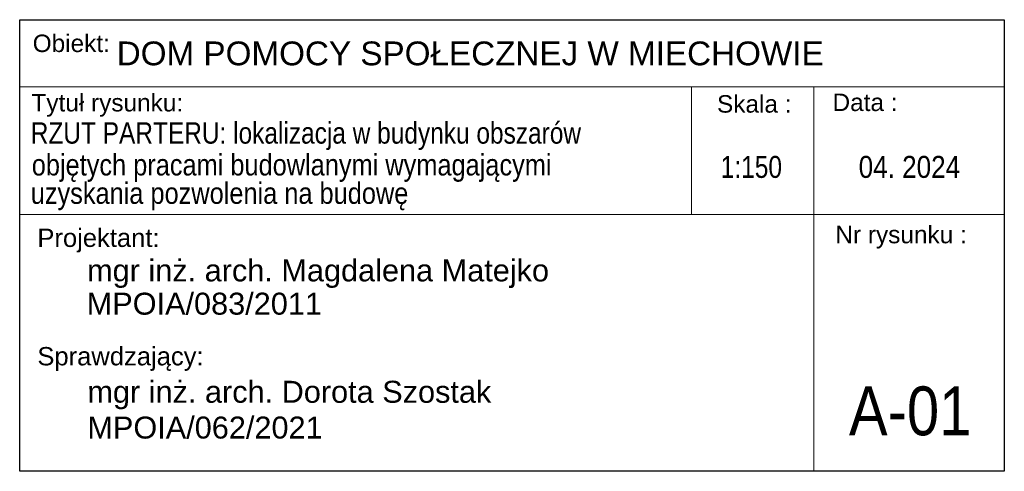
# Model space of a CAD drawing. Header units: millimetres. Extents: x -29041 to 64500, y 110629 to 283923.
# Tile 26 of 49: x -29041 to -12896, y 164764 to 172165. Entities that reach past the tile are written whole.
import ezdxf
from ezdxf.enums import TextEntityAlignment as Align

# ---------------------------------------------------------------- set-up
doc = ezdxf.new("R2010")
doc.units = ezdxf.units.MM
doc.layers.add('A_00-ARKONA tabela', color=7, linetype='Continuous', lineweight=13)
doc.styles.add('_ARKONA_TABELKA', font='ARIALN.TTF')
doc.styles.get("Standard").update_dxf_attribs({"font": 'arial.ttf'})

# ---------------------------------------------------------------- blocks, each defined once
blk = doc.blocks.new('A$C08346EFE')
for p, q in [((0, -110.1), (1614.4, -110.1)), ((1101.6, -110.1), (1101.6, -319)), ((1302.2, -110.1), (1302.2, -661.9)), ((1302.2, -110.1), (1302.2, -740.1)), ((0, -319), (1614.4, -319)), ((1614.4, -740.1), (0, -740.1))]:
    blk.add_line(p, q)
at = {"lineweight": 30}
blk.add_lwpolyline([(0, 0), (1614.4, 0), (1614.4, -740.1), (0, -740.1)], close=True, dxfattribs=at)
at = {"attachment_point": 1}
for s, insert, char_height, width in [('Obiekt:', (21.3, -24.4), 28.61, 589.759), ('Tytuł rysunku:', (19.3, -121.7), 28.607, 591), ('Skala :', (1143.4, -123.7), 28.61, 589.8), ('Data :', (1332.8, -121.1), 28.61, 589.8), ('Nr rysunku :', (1337.5, -337.8), 28.607, 589.8), ('Projektant:', (29, -342.4), 30, 206.769), ('Sprawdzający:', (29, -536.5), 30, 265.869)]:
    blk.add_mtext(s, dxfattribs=dict(at, insert=insert, char_height=char_height, width=width))
at = {"style": '_ARKONA_TABELKA'}
for tag, p in [('01_TEMAT', (308.6, -126.1)), ('02_TEMAT', (302.4, -164.1)), ('03_TEMAT', (302.4, -222.6)), ('04_TEMAT', (302.4, -289.9))]:
    blk.add_attdef(tag, text='', height=48, dxfattribs=at).set_placement(p, align=Align.TOP_LEFT)
for tag, height, p in [('00.0000.', 36, (1458.8, -218.5)), ('0:000', 48, (1196.9, -312.2)), ('00000', 48, (1460.1, -705.1))]:
    blk.add_attdef(tag, text='', height=height, dxfattribs=at).set_placement(p, align=Align.BOTTOM_CENTER)
for tag, p in [('01_PROJEKTANT', (110.5, -410.9)), ('02_PROJEKTANT', (109.8, -465.4)), ('03_PROJEKTANT', (111, -641.4)), ('04_PROJEKTANT', (111, -696))]:
    blk.add_attdef(tag, text='', height=24, dxfattribs=at).set_placement(p, align=Align.MIDDLE_LEFT)

msp = doc.modelspace()

# ---------------------------------------------------------------- block references
at = {"layer": 'A_00-ARKONA tabela', "lineweight": 30, "transparency": 33554687}
ref = msp.add_blockref('A$C08346EFE', (-29040.64835, 172164.58709), dxfattribs=dict(at, xscale=10, yscale=10, zscale=10))
ref.add_attrib('04_TEMAT', 'uzyskania pozwolenia na budowę', dxfattribs={"layer": '0', "height": 350, "width": 0.85}).set_placement((-28859.5168, 169496.73871), align=Align.TOP_LEFT)
ref.add_attrib('03_TEMAT', 'objętych pracami budowlanymi wymagającymi ', dxfattribs={"layer": '0', "height": 350, "width": 0.85}).set_placement((-28842.68904, 169961.43123), align=Align.TOP_LEFT)
ref.add_attrib('04_PROJEKTANT', 'MPOIA/062/2021', dxfattribs={"layer": '0', "height": 360}).set_placement((-27930.85293, 165480.29174), align=Align.MIDDLE_LEFT)
ref.add_attrib('03_PROJEKTANT', 'mgr inż. arch. Dorota Szostak', dxfattribs={"layer": '0', "height": 360}).set_placement((-27930.85293, 166066.66562), align=Align.MIDDLE_LEFT)
ref.add_attrib('02_PROJEKTANT', 'MPOIA/083/2011', dxfattribs={"layer": '0', "height": 360}).set_placement((-27942.19889, 167510.6592), align=Align.MIDDLE_LEFT)
ref.add_attrib('01_PROJEKTANT', 'mgr inż. arch. Magdalena Matejko', dxfattribs={"layer": '0', "height": 360}).set_placement((-27935.50783, 168056.01125), align=Align.MIDDLE_LEFT)
ref.add_attrib('00000', 'A-01', dxfattribs={"layer": '0', "height": 800, "width": 0.85}).set_placement((-14439.71308, 165113.6635), align=Align.BOTTOM_CENTER)
ref.add_attrib('00.0000.', '04. 2024', dxfattribs={"layer": '0', "height": 360, "width": 0.85}).set_placement((-14452.28631, 169464.26472), align=Align.BOTTOM_CENTER)
ref.add_attrib('0:000', '1:150', dxfattribs={"layer": '0', "height": 360, "width": 0.8}).set_placement((-17044.08912, 169464.26472), align=Align.BOTTOM_CENTER)
ref.add_attrib('02_TEMAT', 'RZUT PARTERU: lokalizacja w budynku obszarów ', dxfattribs={"layer": '0', "height": 350, "width": 0.82}).set_placement((-28859.5168, 170483.4534), align=Align.TOP_LEFT)
ref.add_attrib('01_TEMAT', 'DOM POMOCY SPOŁECZNEJ W MIECHOWIE', dxfattribs={"layer": '0', "height": 390}).set_placement((-27450.11405, 171807.42004), align=Align.TOP_LEFT)

doc.saveas('drawing.dxf')
